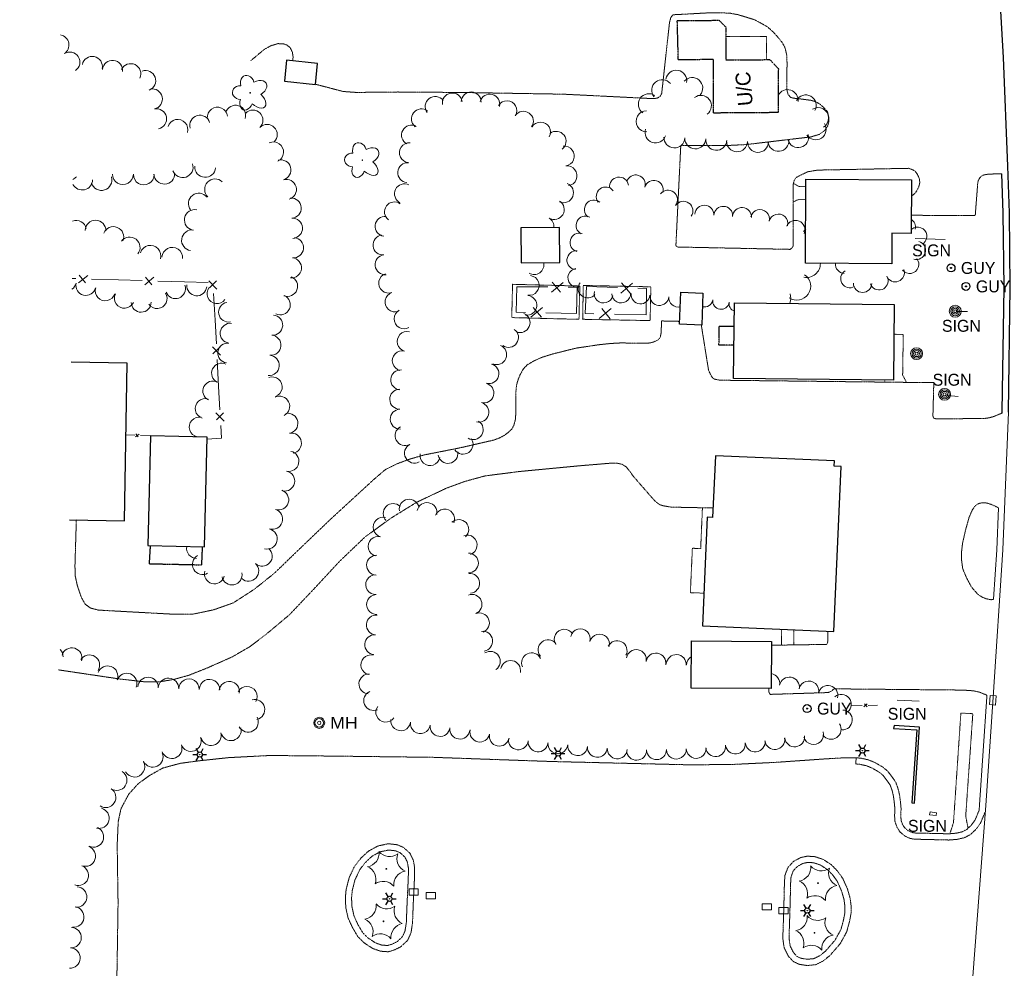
# Model space of a CAD drawing. Extents: x 386588 to 390135, y 96998 to 113606.
# Tile 33 of 92: x 387482 to 387879, y 100133 to 100516. Entities that reach past the tile are written whole.
import ezdxf
from ezdxf.enums import TextEntityAlignment as Align

# ---------------------------------------------------------------- set-up
doc = ezdxf.new("R2010")
doc.units = 0
doc.header["$MEASUREMENT"] = 0
doc.linetypes.add('Wisdot3', pattern=[0.1875, 0.125, -0.0625])
doc.linetypes.add('Wisdot5', pattern=[0.1, 0.05, -0.05])
for name, color, linetype, lineweight in [('E_BLD', 241, 'Continuous', 25), ('E_BLD_Name', 241, 'Continuous', 15), ('E_DRN', 40, 'Continuous', 15), ('E_DWY', 2, 'Wisdot3', 15), ('E_LAND_Vegetation', 3, 'Continuous', 15), ('E_LTG', 21, 'Continuous', 25), ('E_MISCPROP', 30, 'Continuous', 15), ('E_MISCPROP_HvyDash', 241, 'Wisdot3', 25), ('E_MISCPROP_Railing', 30, 'Continuous', 15), ('E_PATH_Sidewalk', 2, 'Wisdot5', 15), ('E_RDWY', 21, 'Continuous', 25), ('E_SGN', 21, 'Continuous', 15), ('E_UTL_EGuyWire', 200, 'Continuous', 25), ('E_UTL_MH', 30, 'Continuous', 15), ('E_WAL', 40, 'Continuous', 25)]:
    doc.layers.add(name, color=color, linetype=linetype, lineweight=lineweight)
doc.layers.add('P2S1_Complete', color=7, linetype='Continuous', lineweight=15, transparency=0.9)
doc.styles.add('Style-dot_font5', font='dot_font5.shx')
doc.styles.add('Style-IGR_FONT_0', font='dot_font15.shx')

# ---------------------------------------------------------------- blocks, each defined once
blk = doc.blocks.new('GUY')
at = {"layer": 'E_UTL_EGuyWire'}
for radius in [4, 0.5]:
    blk.add_circle((0, 0), radius, dxfattribs=at)
at = {"layer": 'E_UTL_EGuyWire', "style": 'Style-dot_font5'}
blk.add_text('GUY', height=12, dxfattribs=at).set_placement((10, 0), align=Align.MIDDLE_LEFT)
blk = doc.blocks.new('INLET')
at = {"layer": 'E_DRN', "flags": 128}
blk.add_lwpolyline([(-7.5, 10), (7.5, 10), (7.5, 0), (-7.5, 0)], close=True, dxfattribs=at)
blk = doc.blocks.new('LPOL')
at = {"layer": 'E_LTG'}
for p, q in [((-4, 0), (-1.5, 0)), ((-0.75, 1.3), (-2, 3.46)), ((0.75, 1.3), (2, 3.46)), ((1.5, 0), (4, 0)), ((-2, -3.46), (-0.75, -1.3)), ((2, -3.46), (0.75, -1.3))]:
    blk.add_line(p, q, dxfattribs=at)
for radius in [1.5, 1.5, 1.5, 0.125]:
    blk.add_circle((0, 0), radius, dxfattribs=at)
blk = doc.blocks.new('MH')
at = {"layer": 'E_UTL_MH'}
for radius in [5, 4, 1.5]:
    blk.add_circle((0, 0), radius, dxfattribs=at)
at = {"layer": 'E_UTL_MH', "style": 'Style-dot_font5', "width": 1.111111}
blk.add_text('MH', height=10.8, dxfattribs=at).set_placement((10, 0), align=Align.MIDDLE_LEFT)
blk = doc.blocks.new('CTRE')
at = {"layer": 'E_LAND_Vegetation'}
blk.add_circle((0, 0), 0.223, dxfattribs=at)
for centre, start, end in [((-11.97, 8.96), 280.2067, 5.9716), ((1.81, 14.92), 220.2113, 305.9762), ((13.83, 5.89), 160.2113, 245.9762), ((-13.83, -5.9), 340.2113, 65.9762), ((-1.81, -14.93), 40.2113, 125.9762)]:
    blk.add_arc(centre, 7.87, start, end, dxfattribs=at)
at = {"layer": 'E_LAND_Vegetation', "extrusion": (0, 0, -1)}
blk.add_arc((-12.03, -9.04), 7.87, 354.0728, 79.7489, dxfattribs=at)
blk = doc.blocks.new('POLE')
at = {"layer": 'E_MISCPROP'}
for radius in [4.46, 3.35, 2.23, 1.12]:
    blk.add_circle((0, 0), radius, dxfattribs=at)
blk = doc.blocks.new('SIGN')
at = {"layer": 'E_SGN', "lineweight": 13, "style": 'Style-dot_font5'}
blk.add_text('SIGN', height=12, dxfattribs=at).set_placement((0, 0), align=Align.MIDDLE_CENTER)
blk = doc.blocks.new('DTRE')
at = {"layer": 'E_LAND_Vegetation'}
blk.add_circle((-0.18, 0), 0.183, dxfattribs=at)
for centre, major_axis, ratio in [((-1.87, 5.32), (1.36, -4.98), 0.782863), ((4.06, 2.74), (-5.27, -2.93), 0.691916), ((-5.87, 0.15), (4.93, -0.12), 0.832022), ((-2.49, -5.24), (1.8, 4.86), 0.716896), ((3.54, -3.71), (-5.01, 4.58), 0.560249)]:
    blk.add_ellipse(centre, major_axis=major_axis, ratio=ratio, start_param=1.570796, end_param=4.712389, dxfattribs=at)

msp = doc.modelspace()

# ---------------------------------------------------------------- linework, layer by layer
at = {"layer": 'E_BLD'}
for p, q in [((387589.29, 100499.36), (387588.39, 100490.98)), ((387601.81, 100498.01), (387589.29, 100499.36)), ((387589.29, 100499.36), (387589.29, 100499.36)), ((387600.91, 100489.63), (387601.81, 100498.01)), ((387601.81, 100498.01), (387601.81, 100498.01)), ((387588.39, 100490.98), (387600.91, 100489.63)), ((387600.91, 100489.63), (387600.91, 100489.63)), ((387798.64, 100417.48), (387798.8, 100451.36)), ((387798.8, 100451.36), (387798.8, 100451.36)), ((387798.8, 100451.36), (387841.31, 100451.16)), ((387841.31, 100451.16), (387841.2, 100429.55)), ((387841.31, 100451.16), (387841.31, 100451.16)), ((387699.37, 100431.93), (387683.77, 100431.75)), ((387683.77, 100431.75), (387683.94, 100417.61)), ((387699.37, 100431.93), (387699.37, 100431.93)), ((387699.53, 100417.79), (387699.37, 100431.93)), ((387833.48, 100429.58), (387833.42, 100417.31)), ((387841.2, 100429.55), (387833.48, 100429.58)), ((387833.48, 100429.58), (387833.48, 100429.58)), ((387683.94, 100417.61), (387699.53, 100417.79)), ((387683.94, 100417.61), (387683.94, 100417.61)), ((387833.42, 100417.31), (387798.64, 100417.48)), ((387798.64, 100417.48), (387798.64, 100417.48)), ((387833.42, 100417.31), (387833.42, 100417.31)), ((387747.83, 100392.86), (387748.34, 100405.76)), ((387748.34, 100405.76), (387757.26, 100405.41)), ((387757.26, 100405.41), (387756.75, 100392.5)), ((387757.26, 100405.41), (387757.26, 100405.41)), ((387769.63, 100370.96), (387769.94, 100401.58)), ((387769.94, 100401.58), (387834.41, 100400.92)), ((387834.41, 100400.92), (387834.1, 100370.3)), ((387747.83, 100392.86), (387747.83, 100392.86)), ((387756.75, 100392.5), (387747.83, 100392.86)), ((387756.75, 100392.5), (387756.75, 100392.5)), ((387525.04, 100377.13), (387502.38, 100377.56)), ((387523.85, 100313.63), (387525.04, 100377.13)), ((387525.04, 100377.13), (387525.04, 100377.13)), ((387834.1, 100370.3), (387769.63, 100370.96)), ((387769.63, 100370.96), (387769.63, 100370.96)), ((387834.1, 100370.3), (387834.1, 100370.3)), ((387534.37, 100347.9), (387533.3, 100303.65)), ((387557.28, 100347.34), (387534.37, 100347.9)), ((387556.21, 100303.09), (387557.28, 100347.34)), ((387557.28, 100347.34), (387557.28, 100347.34)), ((387762.26, 100339.89), (387761.16, 100314.94)), ((387810.28, 100337.77), (387762.26, 100339.89)), ((387810.19, 100335.6), (387810.28, 100337.77)), ((387810.28, 100337.77), (387810.28, 100337.77)), ((387810, 100268.97), (387812.94, 100335.48)), ((387812.94, 100335.48), (387810.19, 100335.6)), ((387810.19, 100335.6), (387810.19, 100335.6)), ((387501.72, 100314.04), (387523.85, 100313.63)), ((387758.97, 100315.03), (387757.05, 100271.31)), ((387761.16, 100314.94), (387758.97, 100315.03)), ((387758.97, 100315.03), (387758.97, 100315.03)), ((387761.16, 100314.94), (387761.16, 100314.94)), ((387523.85, 100313.63), (387523.85, 100313.63)), ((387533.3, 100303.65), (387533.3, 100303.65)), ((387533.3, 100303.65), (387556.21, 100303.09)), ((387757.05, 100271.31), (387810, 100268.97)), ((387810, 100268.97), (387810, 100268.97)), ((387752.53, 100246.13), (387752.64, 100265.16)), ((387752.64, 100265.16), (387752.64, 100265.16)), ((387752.64, 100265.16), (387784.9, 100264.98)), ((387784.9, 100264.98), (387784.79, 100245.95)), ((387784.9, 100264.98), (387784.9, 100264.98)), ((387784.79, 100245.95), (387752.53, 100246.13)), ((387784.79, 100245.95), (387784.79, 100245.95))]:
    msp.add_line(p, q, dxfattribs=at)
at = {"layer": 'E_DWY', "flags": 128}
for points in [[(387807.98, 100476.43), (387807.51, 100478.54), (387805.88, 100480.37), (387804.59, 100481.54), (387802.94, 100482.51), (387801.11, 100483.14), (387799.25, 100483.39), (387796.26, 100483.8), (387793.76, 100484.05), (387792.55, 100484.41), (387791.57, 100485.61), (387791.06, 100487.55), (387791.16, 100498.31), (387791.01, 100501.57), (387790.3, 100504.51), (387789.2, 100506.5), (387787.67, 100508.4), (387785.62, 100510.73), (387783.28, 100512.81), (387780.77, 100514.24), (387778.11, 100515.65), (387774.85, 100516.68), (387771.31, 100517.74), (387768.24, 100518.31), (387764.19, 100518.51), (387760, 100518.49), (387745.95, 100517.73), (387744.99, 100517.59), (387744.28, 100516.55), (387743.76, 100514.68), (387740.6, 100485.95), (387739.96, 100484.76), (387738.95, 100484.12), (387737.31, 100483.86), (387700.92, 100485.67), (387659.47, 100486.36), (387634.18, 100486.55), (387622.57, 100486.46), (387618.08, 100486.32), (387612.09, 100486.76), (387600.91, 100489.69)], [(387574.7, 100499.05), (387580.28, 100503.72), (387583.11, 100505.25), (387585.82, 100506.05), (387587.99, 100505.99), (387589.57, 100505.42), (387590.75, 100504.45), (387591.65, 100502.56), (387591.92, 100500.6), (387591.75, 100499.09)], [(387841.28, 100444.66), (387841.89, 100444.97), (387843.03, 100445.94), (387843.58, 100446.9), (387843.99, 100447.64), (387844.47, 100448.81), (387844.69, 100449.96), (387844.61, 100451.3), (387844.18, 100452.44), (387843.52, 100453.72), (387842.85, 100454.57), (387841.82, 100455.22), (387840.21, 100455.77), (387803.52, 100455.05), (387799.61, 100454.41), (387796.83, 100453.12), (387794.99, 100452.14), (387794.09, 100450.93), (387793.68, 100449.54), (387793.57, 100424.28), (387793.1, 100423.59), (387792.34, 100423.09), (387747.17, 100424.03), (387746.44, 100424.39), (387746.34, 100424.87), (387748.3, 100464.98), (387766.2, 100464.92), (387774.76, 100465.36), (387800.79, 100468.44), (387804.19, 100469.46), (387806.45, 100471.08), (387807.56, 100472.9), (387808.04, 100474.72), (387807.98, 100476.43)], [(387877.85, 100453.59), (387872.46, 100453.43), (387870.4, 100453.07), (387869.58, 100452.61), (387868.94, 100452.01), (387868.39, 100450.99), (387868.1, 100450.11), (387867.07, 100436.68), (387841.24, 100436.84)], [(387747.88, 100394.05), (387740.54, 100394.22), (387740.39, 100389.51), (387740.01, 100387.66), (387739.53, 100386.95), (387738.65, 100386.31), (387737.54, 100385.82), (387736.15, 100385.41), (387734.84, 100385.23), (387724.01, 100385.35), (387719.95, 100385.13), (387715.25, 100384.62), (387705.95, 100383.24), (387696.73, 100380.92), (387691.91, 100379.41), (387688.9, 100378.02), (387686.44, 100376.57), (387684.83, 100374.93), (387683.47, 100372.48), (387682.62, 100370.36), (387682.01, 100368.15), (387681.76, 100364.98), (387681.8, 100357.59), (387681.6, 100354.53), (387680.99, 100352.21), (387680.2, 100350.7), (387679.09, 100349.6), (387677.4, 100348.23), (387675.09, 100347.01), (387672.9, 100346.19), (387659.4, 100343.08), (387644.78, 100340.19), (387638.61, 100338.39), (387634.02, 100336.68), (387629.23, 100334.35), (387624.63, 100330.43), (387607.34, 100314.54), (387593.23, 100301.05), (387584.44, 100292.54), (387576.29, 100286.02), (387567.77, 100280.51), (387559.76, 100277.7), (387551.48, 100275.97), (387543.76, 100275.95), (387523.9, 100277.03), (387513.35, 100277.62), (387510.24, 100278.43), (387508.11, 100279.94), (387506.53, 100282.66), (387504.91, 100287.41), (387504.03, 100291.41), (387503.93, 100295.38), (387504.49, 100313.99)], [(387877.92, 100357.08), (387874.26, 100355.57), (387872.53, 100355.13), (387870.47, 100354.83), (387851.04, 100354.79), (387850.25, 100355.04), (387850, 100355.9), (387850.36, 100369.4), (387839.27, 100369.45), (387764.13, 100370.32), (387762.73, 100370.57), (387761.88, 100370.76), (387761.05, 100371.35), (387760.27, 100372.65), (387759.49, 100374.4), (387756.59, 100392.51)], [(387497.36, 100253.49), (387522.08, 100249.82), (387532.41, 100248.65), (387537.98, 100248.69), (387543.74, 100249.63), (387549.81, 100251.31), (387557.52, 100254.37), (387567.31, 100258.73), (387574.42, 100262.83), (387581.01, 100267.82), (387590.51, 100275.79), (387601.19, 100287.07), (387610.64, 100297.25), (387620.96, 100307.12), (387631.38, 100314.69), (387641.75, 100321.09), (387653.89, 100326.83), (387661.25, 100329.52), (387669.43, 100331.74), (387683.11, 100333.49), (387707.23, 100335.79), (387720.53, 100336.9), (387722.41, 100336.91), (387724.61, 100336.4), (387726.37, 100335.3), (387727.75, 100333.56), (387729.15, 100331.6), (387730.95, 100329.51), (387733, 100327.16), (387734.73, 100325.18), (387736.41, 100323.24), (387738.07, 100321.41), (387739.79, 100320.14), (387741.27, 100319.68), (387744.3, 100319.14), (387761.33, 100318.79)], [(387874.38, 100281.96), (387873.59, 100281.78), (387871.45, 100282.19), (387869.9, 100282.81), (387868.08, 100284.02), (387865.54, 100286.92), (387863.52, 100290.7), (387862.02, 100294.31), (387861.59, 100297.58), (387861.51, 100300.77), (387861.97, 100304.62), (387863.13, 100309.76), (387864.57, 100314.92), (387865.83, 100317.91), (387866.99, 100319.62), (387868.39, 100320.58), (387869.96, 100320.9), (387871.4, 100320.87), (387873.5, 100320.24), (387876.4, 100318.92)], [(387807.66, 100269.08), (387807.54, 100264.43), (387807.05, 100263.78), (387784.89, 100263.44)], [(387783.76, 100245.96), (387783.83, 100244.56), (387784.36, 100243.62), (387807.75, 100244.36), (387809.17, 100245), (387810.09, 100245.86), (387862.06, 100245.36), (387866.34, 100245.06), (387868.82, 100244.52), (387871.8, 100243.28)], [(387481.64, 100046.3), (387487.47, 100048.04), (387492.64, 100050.21), (387496.36, 100052.3), (387499.72, 100055.17), (387503.14, 100059.56), (387505.56, 100063.93), (387509.65, 100074.27), (387513.76, 100085.99), (387517.39, 100097.37), (387518.81, 100104.48), (387520, 100114.9), (387520.91, 100132.64), (387521.32, 100159.54), (387520.97, 100182.89), (387521.38, 100192.3), (387522.48, 100197.48), (387525.62, 100203.38), (387529.43, 100207.59), (387533.77, 100210.76), (387539.35, 100213.91), (387546.43, 100215.82), (387554.1, 100216.85), (387565.96, 100218.12), (387582.51, 100218.98), (387608.02, 100218.74), (387648.36, 100218.24), (387697.18, 100216.52), (387751.33, 100215.23), (387768.23, 100215.33), (387786.45, 100216.2), (387806.43, 100217.6), (387814.23, 100218.05), (387819.08, 100218.07)], [(387819.08, 100218.07), (387818.83, 100215.58), (387820.66, 100215.4), (387823.2, 100214.84), (387825.56, 100213.85), (387828.46, 100212.18), (387829.81, 100211.03), (387831.01, 100209.53), (387832.73, 100207.13), (387833.62, 100204.66), (387834.1, 100202.5), (387834.42, 100199.94), (387834.66, 100197.51), (387834.54, 100194.61), (387834.72, 100192.17), (387835.53, 100189.98), (387836.7, 100188.17), (387838.62, 100186.53), (387840.69, 100185.59), (387842.29, 100185.24), (387856.46, 100184.89), (387859.76, 100185.16), (387862.82, 100185.87), (387865.19, 100187.14), (387867.44, 100189.27), (387869.21, 100191.72), (387870.94, 100195.93)], [(387819.08, 100218.07), (387821.06, 100217.87), (387823.95, 100217.23), (387826.68, 100216.1), (387829.91, 100214.23), (387831.61, 100212.78), (387833, 100211.04), (387834.96, 100208.31), (387836.02, 100205.36), (387836.56, 100202.93), (387836.91, 100200.21), (387837.16, 100197.58), (387837.05, 100194.65), (387837.19, 100192.7), (387837.78, 100191.1), (387838.6, 100189.83), (387839.98, 100188.66), (387841.48, 100187.97), (387842.59, 100187.73), (387856.39, 100187.4), (387859.37, 100187.64), (387861.93, 100188.23), (387863.71, 100189.19), (387865.55, 100190.93), (387867.01, 100192.94), (387868.63, 100196.88)], [(387640.42, 100159.78), (387640.08, 100151.23), (387639.46, 100147.39), (387638.1, 100144.39), (387635.3, 100141.81), (387632.7, 100140.53), (387630.28, 100139.82), (387627.17, 100140.05), (387624.05, 100141.15), (387620.56, 100143.43), (387618.03, 100145.94), (387615.88, 100149.59), (387614.12, 100153.41), (387613.18, 100157.63), (387613, 100161.54), (387613.31, 100164.94), (387614.53, 100169.69), (387616.63, 100174.17), (387619.33, 100177.66), (387622.36, 100180.45), (387626.23, 100182.52), (387630.34, 100183.39), (387633.83, 100183), (387636.41, 100181.92), (387639.04, 100179.59), (387640.38, 100176.83), (387640.95, 100173.73), (387640.89, 100169.55)], [(387637.92, 100159.88), (387637.59, 100151.48), (387637.04, 100148.12), (387636.03, 100145.89), (387633.87, 100143.89), (387631.79, 100142.87), (387630.01, 100142.35), (387627.69, 100142.52), (387625.16, 100143.41), (387622.14, 100145.38), (387620.02, 100147.49), (387618.1, 100150.75), (387616.5, 100154.21), (387615.67, 100157.97), (387615.5, 100161.48), (387615.78, 100164.51), (387616.89, 100168.84), (387618.77, 100172.86), (387621.18, 100175.96), (387623.82, 100178.4), (387627.09, 100180.15), (387630.47, 100180.86), (387633.2, 100180.55), (387635.06, 100179.77), (387637.01, 100178.04), (387637.99, 100176.05), (387638.45, 100173.52), (387638.39, 100169.59)], [(387789.79, 100155.25), (387789.45, 100145.34), (387789.98, 100141.45), (387791.61, 100138.15), (387793.69, 100135.89), (387795.96, 100134.79), (387799.25, 100134.28), (387802.69, 100134.61), (387805.76, 100136.13), (387808.42, 100138.27), (387812.54, 100143.01), (387815.23, 100147.87), (387816.36, 100152.06), (387817.04, 100155.61), (387816.97, 100158.53), (387816.59, 100161.47), (387815.5, 100165.26), (387813.61, 100169.45), (387811.44, 100172.47), (387808.95, 100174.98), (387805.7, 100177.09), (387802.29, 100178.21), (387799.31, 100178.37), (387796.73, 100177.83), (387793.79, 100176.29), (387791.47, 100173.74), (387790.31, 100170.6), (387790.1, 100167.55), (387790.02, 100163.74)], [(387792.29, 100155.17), (387791.96, 100145.46), (387792.4, 100142.2), (387793.7, 100139.57), (387795.2, 100137.93), (387796.71, 100137.21), (387799.32, 100136.8), (387802, 100137.06), (387804.41, 100138.25), (387806.67, 100140.08), (387810.48, 100144.45), (387812.9, 100148.82), (387813.93, 100152.62), (387814.54, 100155.81), (387814.47, 100158.34), (387814.13, 100160.96), (387813.15, 100164.4), (387811.44, 100168.2), (387809.53, 100170.85), (387807.36, 100173.03), (387804.62, 100174.82), (387801.83, 100175.73), (387799.51, 100175.85), (387797.58, 100175.45), (387795.34, 100174.28), (387793.65, 100172.42), (387792.78, 100170.07), (387792.6, 100167.44), (387792.52, 100163.69)], [(387638.39, 100169.59), (387637.92, 100159.88)], [(387640.88, 100169.47), (387640.42, 100159.76)], [(387790.02, 100163.75), (387789.79, 100155.24)], [(387792.52, 100163.69), (387792.29, 100155.17)]]:
    msp.add_lwpolyline(points, dxfattribs=at)
at = {"layer": 'E_LAND_Vegetation'}
for centre, radius, start, end in [((387497.45, 100505.53), 4.08, 300.8717, 80.3856), ((387501.87, 100498.59), 4.08, 303.1104, 123.1104), ((387510.91, 100496.81), 4.08, 348.4443, 168.4443), ((387519.08, 100495.23), 4.08, 353.6991, 173.6991), ((387526.43, 100493.88), 4.08, 334.954, 154.954), ((387532.44, 100491.13), 4.08, 289.9582, 109.9582), ((387746.49, 100491.08), 4.23, 350.523, 170.523), ((387740.82, 100487.29), 4.23, 39.1554, 219.1554), ((387752.92, 100488.13), 4.23, 319.1316, 139.1316), ((387535.12, 100483.71), 4.08, 281.9066, 101.9066), ((387649.22, 100480.73), 4.01, 36.8887, 216.8887), ((387656.13, 100482.12), 4.01, 9.3288, 189.3288), ((387663.74, 100482.56), 4.01, 358.2272, 178.2272), ((387671.25, 100481.67), 4.01, 345.396, 165.396), ((387735.42, 100481.62), 4.23, 55.149, 235.149), ((387756.41, 100480.97), 4.23, 307.062, 127.062), ((387791.39, 100483.27), 4.23, 352.538, 153.2393), ((387798.7, 100481.13), 4.23, 331.7737, 151.7737), ((387568.69, 100477.13), 4.08, 342.7677, 162.7677), ((387678.19, 100479.03), 4.01, 329.269, 149.269), ((387536.8, 100475.73), 4.08, 281.9066, 101.9066), ((387554.32, 100473.1), 4.08, 16.1523, 196.1523), ((387561.37, 100476.34), 4.08, 6.3854, 186.3854), ((387575.69, 100475.18), 4.08, 314.8942, 134.8942), ((387643.67, 100475.71), 4.01, 51.5873, 231.5873), ((387684.82, 100474.77), 4.01, 325.2298, 145.2298), ((387734.49, 100474.73), 4.23, 90.6994, 270.6994), ((387803.67, 100476.01), 4.23, 301.4369, 121.4369), ((387545.39, 100471.41), 4.08, 342.3914, 162.3914), ((387581.45, 100469.4), 4.08, 314.8942, 134.8942), ((387639.68, 100469.15), 4.01, 61.4439, 241.4439), ((387691.77, 100470.43), 4.01, 330.2433, 150.2433), ((387802.7, 100471.5), 4.23, 213.1669, 33.1669), ((387698, 100466.68), 4.01, 307.1694, 127.1694), ((387738.14, 100470.25), 4.23, 161.2897, 341.2897), ((387795.64, 100468.34), 4.23, 195.082, 15.082), ((387584.01, 100462.35), 4.08, 295.1221, 115.1221), ((387638.8, 100462.05), 4.01, 85.6324, 265.6324), ((387701.37, 100460.7), 4.01, 277.7888, 97.7888), ((387745.71, 100468.21), 4.23, 177.6647, 357.6647), ((387754.16, 100467.86), 4.23, 177.6647, 357.6647), ((387762.66, 100467.28), 4.23, 175.9982, 355.9982), ((387771.02, 100466.69), 4.23, 178.3431, 358.3431), ((387779.48, 100466.44), 4.23, 178.3431, 358.3431), ((387787.67, 100466.86), 4.23, 185.4594, 5.4594), ((387547.37, 100456.21), 4.2, 199.2962, 19.2962), ((387586.97, 100455.1), 4.08, 285.7659, 105.7659), ((387638.15, 100454.03), 4.01, 85.2274, 265.2274), ((387523.28, 100453.39), 4.2, 179.4999, 359.4999), ((387531.68, 100453.32), 4.2, 179.4999, 359.4999), ((387539.99, 100453.62), 4.2, 182.3392, 2.3392), ((387556.46, 100456.33), 4.2, 175.8436, 355.8436), ((387702.45, 100452.75), 4.01, 277.7888, 97.7888), ((387730.14, 100449.29), 3.81, 343.1775, 163.1775), ((387501.4, 100455.19), 4.2, 292.8114, 317.9742), ((387506.84, 100451.23), 4.2, 208.2564, 358.7496), ((387514.62, 100451.06), 4.2, 196.7723, 16.7723), ((387560.46, 100447.29), 4.2, 46.9621, 226.9621), ((387589.18, 100447.25), 4.08, 285.7659, 105.7659), ((387636.84, 100445.49), 4.01, 63.3372, 243.3372), ((387701.01, 100445.9), 4.01, 248.1197, 68.1197), ((387723.41, 100448.42), 3.81, 8.8323, 188.8323), ((387737.44, 100447.09), 3.81, 343.1775, 163.1775), ((387553.92, 100441.55), 4.2, 37.7412, 217.7412), ((387718.01, 100444.41), 3.81, 36.8912, 216.8912), ((387743.15, 100443.13), 3.81, 322.9564, 142.9564), ((387591.13, 100439.75), 4.08, 273.3989, 93.3989), ((387632.8, 100438.22), 4.01, 53.8332, 233.8332), ((387697.29, 100439.16), 4.01, 238.6843, 58.6843), ((387713.21, 100439.14), 3.81, 51.4062, 231.4062), ((387749.38, 100438.66), 3.81, 324.4925, 144.4925), ((387552.31, 100434.96), 4.2, 79.3709, 259.3709), ((387757.8, 100437.06), 3.81, 356.7195, 176.7195), ((387765.42, 100436.63), 3.81, 356.7195, 176.7195), ((387773.01, 100436.15), 3.81, 356.3453, 176.3453), ((387780.26, 100435.33), 3.81, 346.3452, 166.3452), ((387787.67, 100433.53), 3.81, 346.3452, 166.3452), ((387504.4, 100430.53), 4.2, 13.8585, 109.6821), ((387512.23, 100430.64), 4.2, 358.3424, 178.3424), ((387591.61, 100431.6), 4.08, 273.3989, 93.3989), ((387629, 100432.38), 4.01, 82.8262, 262.8262), ((387693.12, 100432.31), 4.01, 354.2948, 58.6843), ((387709.88, 100432.71), 3.81, 63.4564, 243.4564), ((387794.56, 100430.98), 3.81, 337.9102, 157.9102), ((387839.25, 100432.12), 3.69, 346.605, 57.505), ((387519.42, 100428.05), 4.2, 337.7798, 157.7798), ((387551.15, 100426.73), 4.2, 82.1704, 262.1704), ((387707.44, 100425.86), 3.81, 73.8455, 253.8455), ((387800.61, 100427.74), 3.81, 119.8766, 136.6479), ((387843.85, 100428.38), 3.69, 309.1595, 129.1595), ((387525.98, 100423.82), 4.2, 322.104, 142.104), ((387592.03, 100423.76), 4.08, 264.2737, 84.2737), ((387628.15, 100424.85), 4.01, 96.0852, 276.0852), ((387843.32, 100422.7), 3.69, 254.0112, 74.0112), ((387534.37, 100420.49), 4.2, 342.6791, 162.6791), ((387543.18, 100419.66), 4.2, 356.4884, 176.4884), ((387706.19, 100418.7), 3.81, 84.5806, 264.5806), ((387591.22, 100415.64), 4.08, 264.2737, 84.2737), ((387629.01, 100416.87), 4.01, 96.0852, 276.0852), ((387689.1, 100416.94), 4.01, 240.0986, 11.1099), ((387799.02, 100417.34), 5.59, 258.6931, 1.1293), ((387814.39, 100417.05), 3.69, 174.2526, 267.5251), ((387840.62, 100417.05), 3.69, 219.6814, 39.6814), ((387630.5, 100409.44), 4.01, 108.5556, 288.5556), ((387706.58, 100411.61), 3.81, 99.3604, 279.3604), ((387816.49, 100411.28), 3.69, 120.6581, 300.6581), ((387834.79, 100413.65), 3.69, 201.4112, 21.4112), ((387500.53, 100410.4), 4.01, 302.6776, 346.4369), ((387508.32, 100408.52), 4.01, 166.4369, 346.4369), ((387589.66, 100408.22), 4.08, 248.9001, 68.9001), ((387687.15, 100408.54), 4.01, 261.4226, 81.4226), ((387710.69, 100407.3), 3.81, 142.104, 322.104), ((387795.11, 100408.22), 5.59, 235.6579, 55.6579), ((387821.64, 100409.41), 3.69, 179.4607, 359.4607), ((387828.26, 100410.41), 3.69, 199.0884, 19.0884), ((387516.15, 100406.36), 4.01, 162.9171, 342.9171), ((387537.1, 100403.24), 4.01, 213.9035, 33.9035), ((387544.51, 100407.22), 4.01, 200.046, 20.046), ((387553.09, 100408.38), 4.01, 173.9473, 353.9473), ((387561.23, 100405.24), 4.01, 142.6966, 322.6966), ((387633.05, 100401.84), 4.01, 108.5556, 288.5556), ((387717.15, 100405.28), 3.81, 166.6608, 346.6608), ((387724.27, 100405.28), 3.81, 181.8336, 1.8336), ((387732.08, 100404.93), 3.81, 175.097, 355.097), ((387523.87, 100403.36), 4.01, 154.3294, 334.3294), ((387530.63, 100401.76), 4.01, 180.6978, 0.6978), ((387565.9, 100397.76), 4.01, 100.9059, 280.9059), ((387586.7, 100400.74), 4.08, 245.5839, 65.5839), ((387686.2, 100400.51), 4.01, 263.2441, 83.2441), ((387739.68, 100404.28), 3.81, 175.097, 355.097), ((387747.28, 100403.63), 3.81, 175.097, 282.6068), ((387757.89, 100403.21), 3.35, 255.4308, 351.7263), ((387764.52, 100402.25), 3.35, 171.7263, 351.7263), ((387771.14, 100401.28), 3.35, 171.7263, 248.3694), ((387787.09, 100403.23), 5.59, 340.3312, 19.4966), ((387636.67, 100395.11), 4.01, 119.9117, 299.9117), ((387683.48, 100393.53), 4.01, 247.4534, 67.4534), ((387566.55, 100389.27), 4.01, 82.9317, 262.9317), ((387583.65, 100392.55), 4.08, 265.1257, 85.1257), ((387637.89, 100385.93), 4.01, 75.9777, 255.9777), ((387678.83, 100387.54), 4.01, 234.6478, 54.6478), ((387565.57, 100381.32), 4.01, 82.9317, 262.9317), ((387582.95, 100384.43), 4.08, 265.1257, 85.1257), ((387635.95, 100378.14), 4.01, 75.9777, 255.9777), ((387674.04, 100380.62), 4.01, 246.8533, 66.8533), ((387582.26, 100376.29), 4.08, 265.1257, 85.1257), ((387563.08, 100373.17), 4.01, 64.0372, 244.0372), ((387635.29, 100370.45), 4.01, 85.2698, 265.2698), ((387670.94, 100372.94), 4.01, 255.1413, 75.1413), ((387559.55, 100365.96), 4.01, 63.6639, 243.6639), ((387583.45, 100367.59), 4.08, 289.691, 109.691), ((387634.92, 100362.64), 4.01, 91.3798, 271.3798), ((387668.88, 100365.18), 4.01, 255.1413, 75.1413), ((387556.44, 100358.88), 4.01, 71.8324, 251.8324), ((387586.49, 100359.78), 4.08, 296.7638, 116.7638), ((387635.11, 100354.62), 4.01, 91.3798, 271.3798), ((387666.87, 100357.39), 4.01, 255.8112, 75.8112), ((387554.05, 100351.46), 4.01, 78.7017, 258.7017), ((387589.77, 100352.94), 4.08, 280.1606, 100.1606), ((387664.6, 100350.37), 4.01, 238.0109, 58.0109), ((387637.1, 100347.97), 4.01, 118.0825, 298.0825), ((387552.48, 100343.6), 4.01, 78.7017, 104.5348), ((387591.22, 100344.91), 4.08, 280.1606, 100.1606), ((387660.48, 100344.5), 4.01, 214.3188, 34.3188), ((387590.17, 100337.64), 4.08, 258.0779, 78.0779), ((387640.88, 100340.89), 4.01, 118.0825, 298.0825), ((387647.15, 100339.9), 4.01, 169.1274, 349.1274), ((387654.39, 100340.78), 4.01, 189.6254, 9.6254), ((387588.48, 100329.66), 4.08, 258.0779, 78.0779), ((387586.08, 100322.06), 4.08, 252.2639, 72.2639), ((387638.74, 100318.31), 4.01, 10.2335, 190.2335), ((387583.6, 100314.29), 4.08, 252.2639, 72.2639), ((387632.29, 100316.58), 4.01, 45.5641, 225.5641), ((387645.92, 100316.96), 4.01, 348.9252, 168.9252), ((387653.06, 100314.35), 4.01, 336.9257, 156.9257), ((387628.21, 100311.08), 4.01, 75.235, 255.235), ((387658.76, 100310.12), 4.01, 313.4318, 133.4318), ((387581.44, 100306.32), 4.08, 255.1044, 75.1044), ((387626.17, 100303.32), 4.01, 75.235, 255.235), ((387662.14, 100303.86), 4.01, 290.0857, 110.0857), ((387553.04, 100302.52), 4.08, 169.4616, 269.5154), ((387579.43, 100299.4), 4.08, 228.0705, 48.0705), ((387555.4, 100296.04), 4.08, 120.0555, 300.0555), ((387625.57, 100295.73), 4.01, 87.2531, 267.2531), ((387662.64, 100296.59), 4.01, 269.9364, 89.9364), ((387573.97, 100293.34), 4.08, 228.0705, 48.0705), ((387560.21, 100292.3), 4.08, 164.9076, 344.9076), ((387567.26, 100291.85), 4.08, 191.5542, 11.5542), ((387625.24, 100287.89), 4.01, 92.3838, 272.3838), ((387663.14, 100288.41), 4.01, 275.4643, 95.4643), ((387625.58, 100279.87), 4.01, 92.3838, 272.3838), ((387664.1, 100279.93), 4.01, 291.759, 111.759), ((387625.51, 100271.63), 4.01, 85.2742, 265.2742), ((387667.07, 100272.48), 4.01, 291.759, 111.759), ((387624.85, 100263.64), 4.01, 85.2742, 265.2742), ((387668.41, 100265.06), 4.01, 277.8509, 97.8509), ((387701.29, 100265.86), 4.01, 32.025, 212.025), ((387707.78, 100265.99), 4.01, 345.138, 165.138), ((387715.54, 100263.93), 4.01, 345.138, 165.138), ((387502.68, 100258.27), 4.12, 343.8722, 163.8722), ((387694.77, 100261.62), 4.01, 39.1556, 219.1556), ((387722.62, 100261.24), 4.01, 332.8193, 152.8193), ((387495.05, 100258.84), 4.12, 359.7521, 44.521), ((387509.76, 100255.44), 4.12, 327.6547, 147.6547), ((387623.28, 100255.51), 4.01, 77.0314, 257.0314), ((387671.48, 100256.97), 4.01, 303.2216, 123.2216), ((387688.12, 100256.39), 4.01, 25.2575, 205.2575), ((387730.37, 100257.65), 4.01, 349.8894, 169.8894), ((387738.27, 100256.25), 4.01, 349.8894, 169.8894), ((387746.47, 100255.66), 4.01, 356.1565, 176.1565), ((387754.57, 100255.42), 4.01, 119.3924, 178.62), ((387517.12, 100250.97), 4.12, 338.9002, 158.9002), ((387679.65, 100253.27), 4.01, 349.0052, 169.0052), ((387524.81, 100248), 4.12, 338.9002, 158.9002), ((387533.43, 100246.41), 4.12, 357.3317, 177.3317), ((387622.49, 100247.83), 4.01, 85.8436, 265.8436), ((387784.22, 100248.02), 4.01, 349.5939, 81.3072), ((387792.11, 100246.57), 4.01, 349.5939, 169.5939), ((387541.67, 100246.03), 4.12, 357.3317, 177.3317), ((387549.95, 100245.74), 4.12, 358.7535, 178.7535), ((387558.2, 100245.56), 4.12, 358.7535, 178.7535), ((387566.15, 100244.71), 4.12, 351.6149, 171.6149), ((387573.31, 100242.72), 4.12, 331.0243, 151.0243), ((387799.92, 100244.99), 4.01, 347.8504, 167.8504), ((387807.67, 100243.21), 4.01, 345.8933, 165.8933), ((387624.43, 100241.13), 4.01, 112.9338, 292.9338), ((387813.06, 100239.61), 4.01, 309.8952, 129.8952), ((387576.34, 100237.48), 4.12, 283.5877, 103.5877), ((387629.3, 100236.45), 4.01, 144.476, 324.476), ((387573.77, 100232.51), 4.12, 208.3579, 28.3579), ((387813.47, 100233.31), 4.01, 267.0364, 87.0364), ((387635.36, 100232.96), 4.01, 171.706, 351.706), ((387643.29, 100231.8), 4.01, 171.706, 351.706), ((387651.22, 100230.69), 4.01, 172.299, 352.299), ((387808.96, 100229.52), 4.01, 214.1722, 34.1722), ((387558.83, 100227.12), 4.12, 193.8274, 13.8274), ((387566.84, 100229.09), 4.12, 193.8274, 13.8274), ((387659.17, 100229.61), 4.01, 172.299, 352.299), ((387667.24, 100228.43), 4.01, 168.0458, 348.0458), ((387675.09, 100226.77), 4.01, 168.0458, 348.0458), ((387794.21, 100226.49), 4.01, 186.3728, 6.3728), ((387801.86, 100227.42), 4.01, 195.7662, 15.7662), ((387542.99, 100221.88), 4.12, 200.3971, 20.3971), ((387550.71, 100224.76), 4.12, 200.3971, 20.3971), ((387682.78, 100225.31), 4.01, 174.0442, 354.0442), ((387690.76, 100224.48), 4.01, 174.0442, 354.0442), ((387698.72, 100223.69), 4.01, 174.7513, 354.7513), ((387706.71, 100222.95), 4.01, 174.7513, 354.7513), ((387714.67, 100222.26), 4.01, 175.7083, 355.7083), ((387762.32, 100222.56), 4.01, 187.5328, 7.5328), ((387770.33, 100223.6), 4.01, 186.0799, 6.0799), ((387778.31, 100224.45), 4.01, 186.0799, 6.0799), ((387786.21, 100225.4), 4.01, 188.0648, 8.0648), ((387535.36, 100218.36), 4.12, 204.8623, 24.8623), ((387722.67, 100221.67), 4.01, 175.7083, 355.7083), ((387730.48, 100221.08), 4.01, 181.6865, 1.6865), ((387738.49, 100221.31), 4.01, 181.6865, 1.6865), ((387746.5, 100221.56), 4.01, 182.0587, 2.0587), ((387754.52, 100221.84), 4.01, 182.0587, 2.0587), ((387527.95, 100214.42), 4.12, 209.4955, 29.4955), ((387520.79, 100209.01), 4.12, 237.0288, 57.0288), ((387516.3, 100202.09), 4.12, 237.0288, 57.0288), ((387513.65, 100193.68), 4.12, 255.8096, 75.8096), ((387511.37, 100186.12), 4.12, 246.2138, 66.2138), ((387508.13, 100178.4), 4.12, 249.9344, 69.9344), ((387505.3, 100170.65), 4.12, 249.9344, 69.9344), ((387504.58, 100161.91), 4.12, 266.1708, 86.1708), ((387503.46, 100153.88), 4.12, 262.0693, 82.0693), ((387502.39, 100145.54), 4.12, 267.0106, 87.0106), ((387501.95, 100137.3), 4.12, 267.0106, 87.0106)]:
    msp.add_arc(centre, radius, start, end, dxfattribs=at)
at = {"layer": 'E_MISCPROP_HvyDash', "flags": 128}
msp.add_lwpolyline([(387746.89, 100515.35), (387763.77, 100515.47), (387766.52, 100512.65), (387766.51, 100499.51), (387784.22, 100499.6), (387787.65, 100495.96), (387787.58, 100478.24), (387761.5, 100478.06), (387761.48, 100499.64), (387747.31, 100499.5)], close=True, dxfattribs=at)
for points in [[(387769.77, 100384.51), (387763.7, 100384.47), (387763.84, 100392.15), (387769.85, 100392.15)], [(387534.28, 100303.62), (387533.84, 100296.32), (387555.1, 100295.87), (387555.39, 100303.11)]]:
    msp.add_lwpolyline(points, dxfattribs=at)
at = {"layer": 'E_MISCPROP_Railing'}
for p, q in [((387505.41, 100409.61), (387509.06, 100412.6)), ((387505.66, 100412.71), (387508.25, 100409.59)), ((387532.08, 100408.81), (387535.73, 100411.81)), ((387532.33, 100411.91), (387534.92, 100408.79)), ((387557.92, 100410.4), (387561.21, 100407.02)), ((387561.03, 100410.41), (387558.14, 100407.57)), ((387696.12, 100405.76), (387700.8, 100409.79)), ((387696.36, 100409.82), (387699.84, 100405.82)), ((387724.11, 100405.49), (387728.89, 100409.41)), ((387724.44, 100409.54), (387727.83, 100405.46)), ((387692.47, 100399.69), (387687.78, 100395.78)), ((387692.17, 100395.69), (387688.79, 100399.69)), ((387720.19, 100399.2), (387715.38, 100395.19)), ((387719.88, 100395.09), (387716.42, 100399.2)), ((387559.36, 100383.76), (387562.65, 100380.38)), ((387562.46, 100383.77), (387559.58, 100380.93)), ((387560.79, 100357.12), (387564.08, 100353.74)), ((387563.9, 100357.13), (387561.01, 100354.29)), ((387528.42, 100347.49), (387529.77, 100348.59)), ((387528.52, 100348.64), (387529.47, 100347.48)), ((387823.47, 100239.81), (387822.11, 100238.56)), ((387823.44, 100238.6), (387822.36, 100239.76))]:
    msp.add_line(p, q, dxfattribs=at)
at = {"layer": 'E_MISCPROP_Railing', "flags": 128}
for points in [[(387502.74, 100411.36), (387504.35, 100411.31)], [(387510.65, 100411.12), (387521.49, 100410.8)], [(387521.49, 100410.8), (387531.02, 100410.51)], [(387537.32, 100410.32), (387548.15, 100410)], [(387548.15, 100410), (387557.68, 100409.72)], [(387559.86, 100405.31), (387560.45, 100394.48)], [(387685.71, 100397.68), (387681.96, 100397.76), (387682.21, 100408.02)], [(387682.21, 100408.02), (387694.68, 100407.95)], [(387702.92, 100407.9), (387706.47, 100407.88), (387706.18, 100397.25)], [(387713.25, 100397.14), (387709.74, 100397.22), (387710.23, 100408.09)], [(387710.23, 100408.09), (387722.72, 100407.71)], [(387730.97, 100407.47), (387734.48, 100407.36), (387734.27, 100396.66)], [(387706.18, 100397.25), (387693.86, 100397.51)], [(387560.45, 100394.48), (387560.96, 100384.96)], [(387734.27, 100396.66), (387721.62, 100396.95)], [(387561.3, 100378.67), (387561.88, 100367.84)], [(387561.88, 100367.84), (387562.4, 100358.32)], [(387562.74, 100352.03), (387563.01, 100346.96), (387557.26, 100346.59)], [(387524.5, 100348.25), (387528.03, 100348.12)], [(387530.36, 100348.04), (387534.37, 100347.9)], [(387821.46, 100239.11), (387817.21, 100238.99)], [(387827.66, 100239.27), (387823.93, 100239.17)]]:
    msp.add_lwpolyline(points, dxfattribs=at)
at = {"layer": 'E_PATH_Sidewalk', "flags": 128}
for points in [[(387766.52, 100508.93), (387782.86, 100508.97), (387782.94, 100499.6)], [(387798.79, 100448.47), (387795.95, 100448.48), (387793.72, 100449.69)], [(387798.77, 100443.22), (387795.87, 100443.24), (387793.65, 100442.21)], [(387839.31, 100369.45), (387837.79, 100372.39), (387838.04, 100388.75), (387834.29, 100388.84)], [(387830.58, 100369.55), (387830.61, 100370.34)], [(387757.63, 100284.46), (387752.16, 100284.61), (387752.98, 100302.55), (387756.33, 100302.44), (387757.03, 100318.88)], [(387788.92, 100269.9), (387788.87, 100263.5)], [(387793.96, 100269.68), (387793.86, 100263.58)], [(387856.86, 100187.43), (387858.31, 100192.02), (387861.28, 100236.09), (387866.1, 100235.83), (387863.23, 100194.52), (387864.18, 100189.63)]]:
    msp.add_lwpolyline(points, dxfattribs=at)
for points in [[(387680.11, 100395.57), (387707.23, 100394.88), (387707.58, 100408.29), (387680.46, 100408.99)], [(387708.72, 100394.89), (387735.95, 100394.36), (387736.22, 100407.98), (387708.98, 100408.52)]]:
    msp.add_lwpolyline(points, close=True, dxfattribs=at)
at = {"layer": 'E_RDWY', "flags": 128}
for points in [[(387880.44, 100357.46), (387881.18, 100407.65), (387880.87, 100437.87), (387880.25, 100456.58), (387878.46, 100500.44), (387876.48, 100535.71), (387874.48, 100562.96), (387872.09, 100591.16), (387868.27, 100634.71), (387865.37, 100669.59), (387862.64, 100699.57), (387859.34, 100738.63), (387856.17, 100774.49), (387852.17, 100820.42), (387848.64, 100860.9), (387844.74, 100906.24), (387841.29, 100945.55)], [(387877.92, 100357.08), (387877.94, 100357.52), (387878.68, 100407.65), (387878.37, 100437.82), (387877.85, 100453.59)]]:
    msp.add_lwpolyline(points, dxfattribs=at)
at = {"layer": 'E_SGN'}
for p, q in [((387854.97, 100427.1), (387842.81, 100427.46)), ((387859.39, 100398.04), (387863.97, 100397.97)), ((387856.03, 100364.1), (387860.12, 100363.76)), ((387835.53, 100241.31), (387844.43, 100240.93)), ((387848.94, 100196.31, 1608.5), (387848.62, 100195.1, 1608.56)), ((387848.62, 100195.1, 1608.56), (387851.34, 100194.72, 1608.48)), ((387851.43, 100195.82, 1608.46), (387848.94, 100196.31, 1608.5)), ((387851.34, 100194.72, 1608.48), (387851.43, 100195.82, 1608.46))]:
    msp.add_line(p, q, dxfattribs=at)
at = {"layer": 'E_WAL'}
for p, q in [((387834.32, 100231.04, 1608.75), (387834.1, 100229.93, 1608.81)), ((387844.59, 100230.37, 1608.69), (387834.32, 100231.04, 1608.75)), ((387834.1, 100229.93, 1608.81), (387843.54, 100229.29, 1608.61)), ((387843.54, 100229.29, 1608.61), (387841.55, 100199.87, 1608.83)), ((387842.52, 100199.8, 1608.76), (387844.59, 100230.37, 1608.69)), ((387841.55, 100199.87, 1608.83), (387842.52, 100199.8, 1608.76))]:
    msp.add_line(p, q, dxfattribs=at)
at = {"layer": 'P2S1_Complete', "flags": 128}
for points in [[(387854.51, 99985.55), (387859.54, 100042.38), (387863.29, 100092.95), (387865.16, 100117.52), (387871.29, 100198.85), (387874.26, 100242.49), (387878.22, 100301.85), (387880.44, 100357.46)], [(387874.38, 100281.96), (387875.72, 100301.98), (387876.4, 100318.92)], [(387868.63, 100196.88), (387868.79, 100199.02), (387871.76, 100242.66), (387871.8, 100243.28)]]:
    msp.add_lwpolyline(points, dxfattribs=at)

# ---------------------------------------------------------------- block references
at = {"layer": 'E_DRN', "xscale": 0.25, "yscale": 0.25, "zscale": 0.25, "rotation": 265.6128950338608}
msp.add_blockref('INLET', (387872.93, 100241.36), dxfattribs=at)
at = {"layer": 'E_DRN', "xscale": 0.25, "yscale": 0.25, "zscale": 0.25}
for p in [(387640.56, 100162.66), (387647.46, 100161.23), (387782.95, 100156.69), (387789.79, 100155.17)]:
    msp.add_blockref('INLET', p, dxfattribs=at)
at = {"layer": 'E_LAND_Vegetation'}
for name, p, xscale, yscale, zscale in [('DTRE', (387574.74, 100486.22), 0.6769248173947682, 0.6769248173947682, 0.6769248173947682), ('DTRE', (387619.98, 100459.06), 0.6769248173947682, 0.6769248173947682, 0.6769248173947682), ('CTRE', (387629.54, 100173.25), 0.7108526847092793, 0.7108526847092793, 0.7108526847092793), ('CTRE', (387803.66, 100167.48), 0.7108526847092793, 0.7108526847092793, 0.7108526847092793), ('CTRE', (387628.42, 100152.11), 0.7108526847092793, 0.7108526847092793, 0.7108526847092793), ('CTRE', (387802.21, 100147.47), 0.7108526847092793, 0.7108526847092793, 0.7108526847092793)]:
    msp.add_blockref(name, p, dxfattribs=dict(at, xscale=xscale, yscale=yscale, zscale=zscale))
at = {"layer": 'E_LTG', "xscale": 0.692840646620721, "yscale": 0.692840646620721, "zscale": 0.692840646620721}
for p in [(387821.55, 100220.95), (387554.27, 100219.35), (387698.8, 100219.74), (387630.78, 100161.17), (387799.33, 100156.45)]:
    msp.add_blockref('LPOL', p, dxfattribs=at)
at = {"layer": 'E_MISCPROP', "xscale": 0.5377037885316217, "yscale": 0.5377037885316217, "zscale": 0.5377037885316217}
for p in [(387858.99, 100398.14), (387843.41, 100381.04), (387854.71, 100364.62)]:
    msp.add_blockref('POLE', p, dxfattribs=at)
at = {"layer": 'E_SGN', "xscale": 0.3999999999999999, "yscale": 0.3999999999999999, "zscale": 0.3999999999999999}
for p in [(387849.46, 100422.68), (387861.49, 100392.26), (387857.73, 100370.51), (387839.63, 100235.79), (387847.78, 100190.61)]:
    msp.add_blockref('SIGN', p, dxfattribs=at)
at = {"layer": 'E_UTL_EGuyWire', "xscale": 0.3999999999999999, "yscale": 0.3999999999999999, "zscale": 0.3999999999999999}
for p in [(387857.3, 100415.59), (387863.34, 100408.15), (387799.25, 100237.9)]:
    msp.add_blockref('GUY', p, dxfattribs=at)
at = {"layer": 'E_UTL_MH', "xscale": 0.4444444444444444, "yscale": 0.4444444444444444, "zscale": 0.4444444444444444}
msp.add_blockref('MH', (387602.45, 100232.15), dxfattribs=at)

# ---------------------------------------------------------------- texts
at = {"layer": 'E_BLD_Name', "style": 'Style-IGR_FONT_0'}
msp.add_text('U/C', height=6, rotation=95.0584, dxfattribs=at).set_placement((387774.41, 100480.92), align=Align.MIDDLE_LEFT)

doc.saveas('drawing.dxf')
